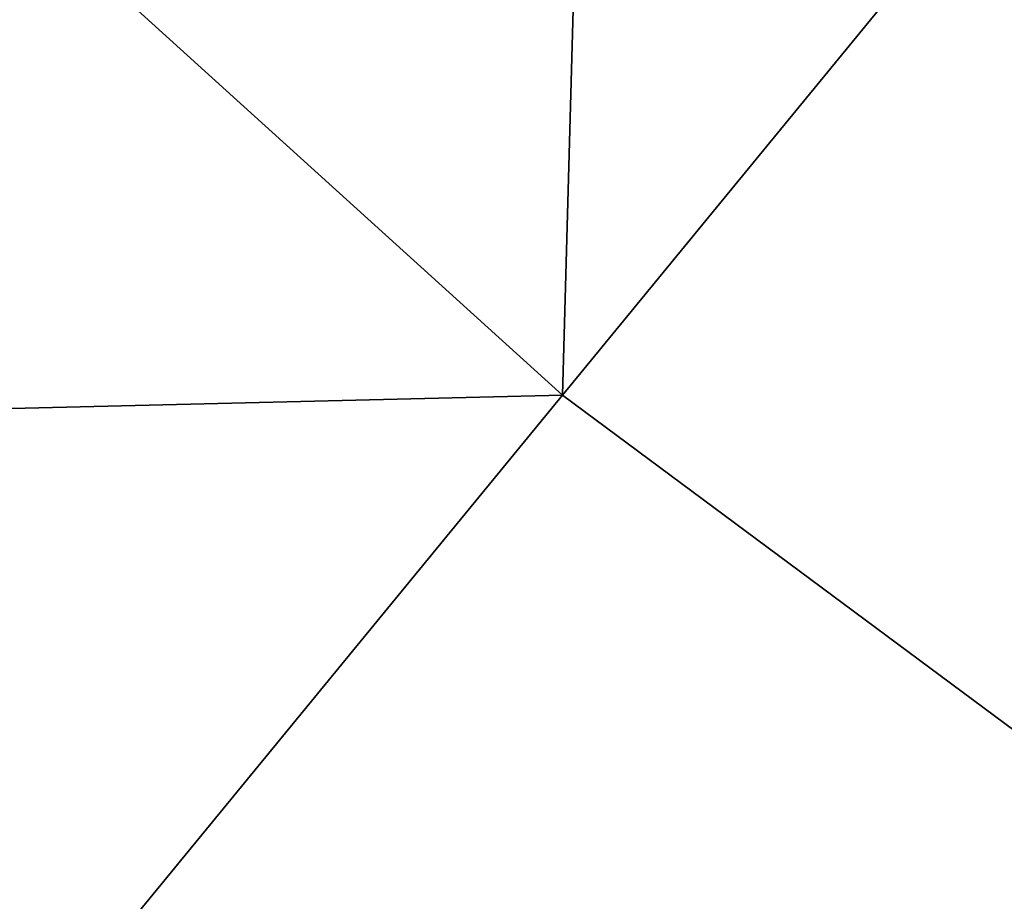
# Model space of a CAD drawing. Header units: millimetres. Extents: x -18 to 146, y -18 to 146.
# Tile 133 of 256: x 35.59 to 35.831, y 29.354 to 29.57. Entities that reach past the tile are written whole.
import ezdxf

# ---------------------------------------------------------------- set-up
doc = ezdxf.new("R2010")
doc.units = ezdxf.units.MM
doc.header["$LTSCALE"] = 25.4
doc.layers.get('0').update_dxf_attribs({"true_color": 0xff5454})

# ---------------------------------------------------------------- blocks, each defined once
blk = doc.blocks.new('CL-KEA-LED-30W-8770-8771.STL')
at = {"color": 250, "true_color": 0x313131}
mesh = blk.add_polyface(dxfattribs=at)
corners = [(35.72262, 29.47778, 42.26506), (35.901, 35.901, 47.92248), (32.4468, 32.4468, 42.26506), (38.82162, 33.25392, 47.92248)]
mesh.append_faces([[corners[k] for k in face] for face in [(0, 1, 2), (1, 0, 3)]], dxfattribs={"vtx0": -1, "color": 250})
mesh = blk.add_polyface(dxfattribs=at)
corners = [(39.27367, 26.84414, 42.26506), (38.82162, 33.25392, 47.92248), (35.72262, 29.47778, 42.26506), (41.98762, 30.90585, 47.92248)]
mesh.append_faces([[corners[k] for k in face] for face in [(0, 1, 2), (1, 0, 3)]], dxfattribs={"vtx0": -1, "color": 250})
mesh = blk.add_polyface(dxfattribs=at)
corners = [(35.72262, 29.47778, 42.26506), (29.32328, 29.32328, 36.23543), (32.92029, 26.06314, 36.23543), (32.4468, 32.4468, 42.26506)]
mesh.append_faces([[corners[k] for k in face] for face in [(0, 1, 2), (1, 0, 3)]], dxfattribs={"vtx0": -1, "color": 250})
mesh = blk.add_polyface(dxfattribs=at)
corners = [(39.27367, 26.84414, 42.26506), (32.92029, 26.06314, 36.23543), (36.81953, 23.17126, 36.23543), (35.72262, 29.47778, 42.26506)]
mesh.append_faces([[corners[k] for k in face] for face in [(0, 1, 2), (1, 0, 3)]], dxfattribs={"vtx0": -1, "color": 250})

msp = doc.modelspace()

# ---------------------------------------------------------------- block references
at = {"color": 0}
msp.add_blockref('CL-KEA-LED-30W-8770-8771.STL', (0, 0), dxfattribs=at)

doc.saveas('drawing.dxf')
